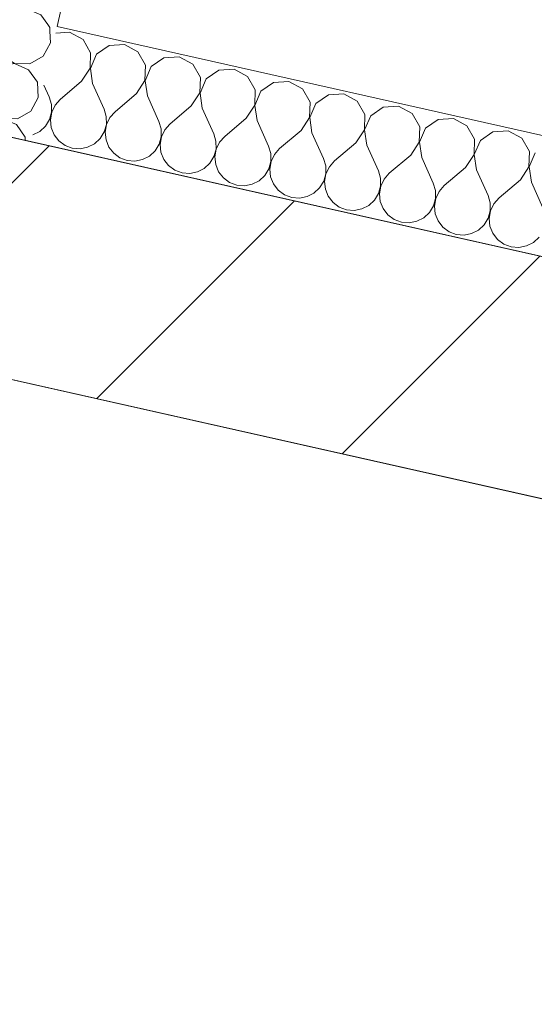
# Model space of a CAD drawing. Header units: millimetres. Extents: x -7213913 to -6930480, y 6129472 to 6353620.
# Tile 145 of 256: x -7193129 to -7192693, y 6174322 to 6175156. Entities that reach past the tile are written whole.
import ezdxf
from ezdxf.enums import TextEntityAlignment as Align

# ---------------------------------------------------------------- set-up
doc = ezdxf.new("R2010")
doc.units = ezdxf.units.MM
doc.header["$MEASUREMENT"] = 0
for name, color, linetype, lineweight in [('0_Ном._пера__1', 7, 'Continuous', 0), ('S - квартира_помещение.АР_Ном._пера__101', 252, 'Continuous', 0), ('S - квартира_помещение.АР_Ном._пера__2', 8, 'Continuous', 15), ('АР-Стены_Перегородки_межквартирные_200.АР_Ном._пера__1', 7, 'Continuous', 30), ('АР-Чертеж-Размеры.АР_Ном._пера__1', 7, 'Continuous', 0), ('Паспорта Зон Archicad_Ном._пера__1', 7, 'Continuous', 0)]:
    doc.layers.add(name, color=color, linetype=linetype, lineweight=lineweight)
for name, color, linetype in [('S - квартира_помещение.АР', 7, 'Continuous'), ('АР-Стены_Перегородки_межквартирные_200.АР', 7, 'Continuous'), ('АР-Чертеж-Размеры.АР', 7, 'Continuous')]:
    doc.layers.add(name, color=color, linetype=linetype)
doc.styles.add('РЎР“Р•РќР•Р\xa0Р\x98Р\xa0_РЎРўР\x98Р›Р¬_1', font='txt')
doc.styles.add('РЎР“Р•РќР•Р\xa0Р\x98Р\xa0_РЎРўР\x98Р›Р¬_2', font='calibri.ttf')
doc.styles.add('РЎР“Р•РќР•Р\xa0Р\x98Р\xa0_РЎРўР\x98Р›Р¬_3', font='GOST_Common.ttf')
doc.dimstyles.new('СГЕНЕРИР_СТИЛЬ__5', dxfattribs={"dimtxt": 200, "dimasz": 142.5, "dimexe": 0.18, "dimexo": 0.0625, "dimgap": 0, "dimtad": 1, "dimdec": 0, "dimzin": 0, "dimdsep": 46, "dimtxsty": 'РЎР“Р•РќР•Р\xa0Р\x98Р\xa0_РЎРўР\x98Р›Р¬_3', "dimblk": 'ARROWHEAD_6', "dimblk1": 'ARROWHEAD_6', "dimblk2": 'ARROWHEAD_6', "dimcen": 0.09, "dimse1": 1, "dimse2": 1, "dimclrd": 7, "dimclre": 7, "dimclrt": 7, "dimazin": 0, "dimtfac": 1, "dimtdec": 4, "dimtmove": 0, "dimatfit": 3, "dimfxl": 1, "dimtolj": 1, "dimtzin": 0, "dimarcsym": 0})

# ---------------------------------------------------------------- blocks, each defined once
blk = doc.blocks.new('Кухня-столовая_1_37_10', base_point=(-7189706.6, 6172379.39))
at = {"layer": 'S - квартира_помещение.АР_Ном._пера__2', "color": 8, "linetype": 'Continuous', "lineweight": 15, "flags": 128}
blk.add_lwpolyline([(-7191575.17, 6171426.89), (-7190722.41, 6171235.37), (-7190722.63, 6171234.39), (-7186334.78, 6170248.9), (-7186314.01, 6170301.42), (-7186280.59, 6170774.66), (-7186280.57, 6170774.66), (-7186104.13, 6173271.83), (-7188699.21, 6173854.67), (-7193260.59, 6174879.12), (-7193758.06, 6172664.15), (-7191415.46, 6172138.01)], close=True, dxfattribs=at)
at = {"layer": 'Паспорта Зон Archicad_Ном._пера__1', "color": 7, "lineweight": 0, "style": 'РЎР“Р•РќР•Р\xa0Р\x98Р\xa0_РЎРўР\x98Р›Р¬_1'}
blk.add_attdef('ROOM_NUMBER', text='', height=250, rotation=347.34172, dxfattribs=at).set_placement((-7188108.72, 6171939.11), align=Align.MIDDLE_CENTER)
at = {"layer": 'Паспорта Зон Archicad_Ном._пера__1', "color": 7, "lineweight": 0, "style": 'РЎР“Р•РќР•Р\xa0Р\x98Р\xa0_РЎРўР\x98Р›Р¬_2'}
blk.add_attdef('ROOM_AREA', text='', height=200, rotation=347.34172, dxfattribs=at).set_placement((-7186570.13, 6170465.67), align=Align.MIDDLE_RIGHT)
blk = doc.blocks.new('Стена_206_10', base_point=(-7193336.24, 6174998.62))
at = {"layer": 'АР-Стены_Перегородки_межквартирные_200.АР', "linetype": 'Continuous', "lineweight": 0, "true_color": 0x000000}
h = blk.add_hatch(dxfattribs=at)
h.set_pattern_fill('БЛОКИ_БЕТОННЫЕ_ЭФФЕКТИВН_28', color=18, style=0, pattern_type=2)
h.set_pattern_definition([(45, (-6566190.34, 6562677.8), (-127.279217, 127.279217), [])])
h.paths.add_polyline_path([(-7193260.58, 6174879.14), (-7185762.37, 6173195.08), (-7185718.54, 6173390.22), (-7193216.75, 6175074.28)])
at = {"layer": 'АР-Стены_Перегородки_межквартирные_200.АР_Ном._пера__1', "color": 7, "linetype": 'Continuous', "lineweight": 15, "flags": 128}
for points in [[(-7191543.44, 6174698.46), (-7193216.75, 6175074.28)], [(-7193260.58, 6174879.14), (-7186104.13, 6173271.84)]]:
    blk.add_lwpolyline(points, dxfattribs=at)
blk = doc.blocks.new('*X813', base_point=(-6566190.34, 6562677.79))
at = {"layer": '0_Ном._пера__1', "color": 7, "linetype": 'Continuous', "lineweight": 0}
for p, q in [((-7193102.79, 6175136.24), (-7193103.34, 6175146.08)), ((-7193109, 6175124.8), (-7193102.79, 6175136.24)), ((-7193133.34, 6175118.6), (-7193146.22, 6175116.71)), ((-7193139.7, 6175123.05), (-7193133.3, 6175118.79)), ((-7193121.4, 6175113.44), (-7193133.34, 6175118.6)), ((-7193133.3, 6175118.79), (-7193120.3, 6175118.34)), ((-7193120.3, 6175118.34), (-7193109, 6175124.8)), ((-7193146.22, 6175116.71), (-7193158.29, 6175111.28)), ((-7193113.95, 6175102.77), (-7193121.4, 6175113.44)), ((-7193113.22, 6175089.78), (-7193113.95, 6175102.77)), ((-7193170.02, 6175097.65), (-7193174.1, 6175101.27)), ((-7193154.57, 6175079.54), (-7193170.02, 6175097.65)), ((-7193119.43, 6175078.34), (-7193113.22, 6175089.78)), ((-7193211.29, 6175077.72), (-7193210.64, 6175074.42)), ((-7193154.57, 6175079.54), (-7193143.74, 6175072.33)), ((-7193130.73, 6175071.88), (-7193119.43, 6175078.34)), ((-7193210.64, 6175074.42), (-7193209.75, 6175072.68)), ((-7193156.65, 6175070.25), (-7193170.73, 6175063.92)), ((-7193143.78, 6175072.14), (-7193156.65, 6175070.25)), ((-7193131.83, 6175066.98), (-7193143.78, 6175072.14)), ((-7193143.74, 6175072.33), (-7193130.73, 6175071.88)), ((-7193124.38, 6175056.31), (-7193131.83, 6175066.98)), ((-7193124.23, 6175053.48), (-7193124.38, 6175056.31))]:
    blk.add_line(p, q, dxfattribs=at)
blk = doc.blocks.new('*X814', base_point=(-6566190.34, 6562677.79))
at = {"layer": '0_Ном._пера__1', "color": 7, "linetype": 'Continuous', "lineweight": 0}
for p, q in [((-7193190.45, 6175170.84), (-7193189.77, 6175167.35)), ((-7193189.77, 6175167.35), (-7193186.79, 6175161.49)), ((-7193186.79, 6175161.49), (-7193182.32, 6175156.68)), ((-7193142.62, 6175160.1), (-7193157.5, 6175153.41)), ((-7193183.42, 6175151.77), (-7193189.52, 6175149.33)), ((-7193176.89, 6175152.46), (-7193183.42, 6175151.77)), ((-7193182.32, 6175156.68), (-7193176.7, 6175153.26)), ((-7193170.41, 6175151.33), (-7193176.89, 6175152.46)), ((-7193176.7, 6175153.26), (-7193170.37, 6175151.52)), ((-7193170.37, 6175151.52), (-7193163.8, 6175151.56)), ((-7193163.8, 6175151.56), (-7193157.5, 6175153.41)), ((-7193103.51, 6175149.23), (-7193105.24, 6175151.7)), ((-7193194.72, 6175145.31), (-7193198.62, 6175140.03)), ((-7193189.52, 6175149.33), (-7193194.72, 6175145.31)), ((-7193164.5, 6175148.47), (-7193170.41, 6175151.33)), ((-7193159.59, 6175144.11), (-7193164.5, 6175148.47)), ((-7193144.13, 6175126), (-7193159.59, 6175144.11)), ((-7193103.34, 6175146.08), (-7193103.51, 6175149.23)), ((-7193198.62, 6175140.03), (-7193200.93, 6175133.88)), ((-7193200.93, 6175133.88), (-7193201.47, 6175127.33)), ((-7193201.47, 6175127.33), (-7193200.2, 6175120.88)), ((-7193200.2, 6175120.88), (-7193197.22, 6175115.03)), ((-7193144.13, 6175126), (-7193139.7, 6175123.05)), ((-7193197.22, 6175115.03), (-7193192.75, 6175110.21)), ((-7193192.75, 6175110.21), (-7193187.14, 6175106.8)), ((-7193158.29, 6175111.28), (-7193167.93, 6175106.94)), ((-7193199.95, 6175102.87), (-7193205.15, 6175098.85)), ((-7193193.85, 6175105.31), (-7193199.95, 6175102.87)), ((-7193187.32, 6175105.99), (-7193193.85, 6175105.31)), ((-7193180.85, 6175104.87), (-7193187.32, 6175105.99)), ((-7193187.14, 6175106.8), (-7193180.81, 6175105.05)), ((-7193174.93, 6175102.01), (-7193180.85, 6175104.87)), ((-7193180.81, 6175105.05), (-7193174.24, 6175105.1)), ((-7193174.1, 6175101.27), (-7193174.93, 6175102.01)), ((-7193174.24, 6175105.1), (-7193167.93, 6175106.94)), ((-7193209.05, 6175093.56), (-7193211.36, 6175087.42)), ((-7193205.15, 6175098.85), (-7193209.05, 6175093.56)), ((-7193211.36, 6175087.42), (-7193211.9, 6175080.87)), ((-7193211.9, 6175080.87), (-7193211.29, 6175077.72))]:
    blk.add_line(p, q, dxfattribs=at)
blk = doc.blocks.new('*X815', base_point=(-6566190.34, 6562677.79))
at = {"layer": '0_Ном._пера__1', "color": 7, "linetype": 'Continuous', "lineweight": 0}
for p, q in [((-7193148.75, 6175366.19), (-7193149.3, 6175359.64)), ((-7193148.66, 6175366.42), (-7193148.75, 6175366.19)), ((-7193149.3, 6175359.64), (-7193148.03, 6175353.19)), ((-7193148.03, 6175353.19), (-7193145.05, 6175347.34)), ((-7193145.05, 6175347.34), (-7193140.58, 6175342.52)), ((-7193094.04, 6175349.02), (-7193115.76, 6175339.25)), ((-7193081.17, 6175350.91), (-7193094.04, 6175349.02)), ((-7193081.48, 6175351.33), (-7193081.13, 6175351.1)), ((-7193069.22, 6175345.75), (-7193081.17, 6175350.91)), ((-7193081.13, 6175351.1), (-7193080.3, 6175351.07)), ((-7193061.77, 6175335.08), (-7193069.22, 6175345.75)), ((-7193147.78, 6175335.17), (-7193152.98, 6175331.16)), ((-7193141.68, 6175337.62), (-7193147.78, 6175335.17)), ((-7193135.15, 6175338.3), (-7193141.68, 6175337.62)), ((-7193140.58, 6175342.52), (-7193134.97, 6175339.11)), ((-7193128.68, 6175337.17), (-7193135.15, 6175338.3)), ((-7193134.97, 6175339.11), (-7193128.63, 6175337.36)), ((-7193122.76, 6175334.32), (-7193128.68, 6175337.17)), ((-7193128.63, 6175337.36), (-7193122.06, 6175337.41)), ((-7193122.06, 6175337.41), (-7193115.76, 6175339.25)), ((-7193061.05, 6175322.08), (-7193061.77, 6175335.08)), ((-7193152.98, 6175331.16), (-7193156.88, 6175325.87)), ((-7193117.85, 6175329.96), (-7193122.76, 6175334.32)), ((-7193102.39, 6175311.85), (-7193117.85, 6175329.96)), ((-7193159.19, 6175319.72), (-7193159.73, 6175313.18)), ((-7193156.88, 6175325.87), (-7193159.19, 6175319.72)), ((-7193067.26, 6175310.65), (-7193061.05, 6175322.08)), ((-7193159.73, 6175313.18), (-7193158.46, 6175306.73)), ((-7193102.39, 6175311.85), (-7193091.56, 6175304.63)), ((-7193078.56, 6175304.19), (-7193067.26, 6175310.65)), ((-7193158.46, 6175306.73), (-7193155.48, 6175300.88)), ((-7193104.48, 6175302.56), (-7193126.19, 6175292.79)), ((-7193091.6, 6175304.45), (-7193104.48, 6175302.56)), ((-7193079.66, 6175299.29), (-7193091.6, 6175304.45)), ((-7193091.56, 6175304.63), (-7193078.56, 6175304.19)), ((-7193155.48, 6175300.88), (-7193151.01, 6175296.06)), ((-7193151.01, 6175296.06), (-7193145.4, 6175292.65)), ((-7193072.21, 6175288.62), (-7193079.66, 6175299.29)), ((-7193158.21, 6175288.71), (-7193163.41, 6175284.7)), ((-7193152.12, 6175291.16), (-7193158.21, 6175288.71)), ((-7193145.58, 6175291.84), (-7193152.12, 6175291.16)), ((-7193139.11, 6175290.71), (-7193145.58, 6175291.84)), ((-7193145.4, 6175292.65), (-7193139.07, 6175290.9)), ((-7193133.19, 6175287.86), (-7193139.11, 6175290.71)), ((-7193139.07, 6175290.9), (-7193132.5, 6175290.95)), ((-7193128.28, 6175283.5), (-7193133.19, 6175287.86)), ((-7193132.5, 6175290.95), (-7193126.19, 6175292.79)), ((-7193071.48, 6175275.62), (-7193072.21, 6175288.62)), ((-7193167.31, 6175279.41), (-7193169.62, 6175273.26)), ((-7193163.41, 6175284.7), (-7193167.31, 6175279.41)), ((-7193112.83, 6175265.39), (-7193128.28, 6175283.5)), ((-7193169.62, 6175273.26), (-7193170.17, 6175266.72)), ((-7193077.7, 6175264.19), (-7193071.48, 6175275.62)), ((-7193170.17, 6175266.72), (-7193168.9, 6175260.27)), ((-7193168.9, 6175260.27), (-7193165.92, 6175254.42)), ((-7193112.83, 6175265.39), (-7193102, 6175258.17)), ((-7193088.99, 6175257.73), (-7193077.7, 6175264.19)), ((-7193165.92, 6175254.42), (-7193161.45, 6175249.6)), ((-7193114.91, 6175256.09), (-7193136.63, 6175246.33)), ((-7193102.04, 6175257.98), (-7193114.91, 6175256.09)), ((-7193090.09, 6175252.82), (-7193102.04, 6175257.98)), ((-7193102, 6175258.17), (-7193088.99, 6175257.73)), ((-7193082.64, 6175242.15), (-7193090.09, 6175252.82)), ((-7193162.55, 6175244.69), (-7193168.65, 6175242.25)), ((-7193156.02, 6175245.38), (-7193162.55, 6175244.69)), ((-7193161.45, 6175249.6), (-7193155.84, 6175246.19)), ((-7193149.54, 6175244.25), (-7193156.02, 6175245.38)), ((-7193155.84, 6175246.19), (-7193149.5, 6175244.44)), ((-7193143.63, 6175241.4), (-7193149.54, 6175244.25)), ((-7193149.5, 6175244.44), (-7193142.93, 6175244.49)), ((-7193142.93, 6175244.49), (-7193136.63, 6175246.33)), ((-7193173.85, 6175238.23), (-7193177.75, 6175232.95)), ((-7193168.65, 6175242.25), (-7193173.85, 6175238.23)), ((-7193138.72, 6175237.04), (-7193143.63, 6175241.4)), ((-7193123.26, 6175218.92), (-7193138.72, 6175237.04)), ((-7193081.92, 6175229.16), (-7193082.64, 6175242.15)), ((-7193180.06, 6175226.8), (-7193180.6, 6175220.25)), ((-7193177.75, 6175232.95), (-7193180.06, 6175226.8)), ((-7193088.13, 6175217.73), (-7193081.92, 6175229.16)), ((-7193180.6, 6175220.25), (-7193179.33, 6175213.81)), ((-7193123.26, 6175218.92), (-7193112.43, 6175211.71)), ((-7193179.33, 6175213.81), (-7193176.35, 6175207.95)), ((-7193112.47, 6175211.52), (-7193125.35, 6175209.63)), ((-7193100.53, 6175206.36), (-7193112.47, 6175211.52)), ((-7193112.43, 6175211.71), (-7193099.43, 6175211.27)), ((-7193099.43, 6175211.27), (-7193088.13, 6175217.73)), ((-7193176.35, 6175207.95), (-7193171.88, 6175203.14)), ((-7193171.88, 6175203.14), (-7193166.27, 6175199.73)), ((-7193125.35, 6175209.63), (-7193147.06, 6175199.87)), ((-7193093.08, 6175195.69), (-7193100.53, 6175206.36)), ((-7193179.08, 6175195.79), (-7193184.28, 6175191.77)), ((-7193172.99, 6175198.23), (-7193179.08, 6175195.79)), ((-7193166.45, 6175198.92), (-7193172.99, 6175198.23)), ((-7193159.98, 6175197.79), (-7193166.45, 6175198.92)), ((-7193166.27, 6175199.73), (-7193159.94, 6175197.98)), ((-7193154.06, 6175194.94), (-7193159.98, 6175197.79)), ((-7193159.94, 6175197.98), (-7193153.37, 6175198.03)), ((-7193149.15, 6175190.58), (-7193154.06, 6175194.94)), ((-7193153.37, 6175198.03), (-7193147.06, 6175199.87)), ((-7193092.35, 6175182.7), (-7193093.08, 6175195.69)), ((-7193188.18, 6175186.49), (-7193190.49, 6175180.34)), ((-7193184.28, 6175191.77), (-7193188.18, 6175186.49)), ((-7193133.7, 6175172.46), (-7193149.15, 6175190.58)), ((-7193190.49, 6175180.34), (-7193191.03, 6175173.79)), ((-7193098.57, 6175171.27), (-7193092.35, 6175182.7)), ((-7193191.03, 6175173.79), (-7193190.45, 6175170.84)), ((-7193133.7, 6175172.46), (-7193122.87, 6175165.25)), ((-7193109.86, 6175164.81), (-7193098.57, 6175171.27)), ((-7193135.78, 6175163.17), (-7193142.62, 6175160.1)), ((-7193122.91, 6175165.06), (-7193135.78, 6175163.17)), ((-7193110.96, 6175159.9), (-7193122.91, 6175165.06)), ((-7193122.87, 6175165.25), (-7193109.86, 6175164.81)), ((-7193105.24, 6175151.7), (-7193110.96, 6175159.9))]:
    blk.add_line(p, q, dxfattribs=at)
blk = doc.blocks.new('Стена_388_10', base_point=(-7193053.45, 6175345.04))
at = {"layer": '0_Ном._пера__1', "color": 7, "linetype": 'Continuous', "lineweight": 0, "flags": 128}
for points in [[(-7193151.02, 6175366.95), (-7193216.76, 6175074.26)], [(-7193053.45, 6175345.04), (-7193151.02, 6175366.95)], [(-7193097.28, 6175149.91), (-7193053.45, 6175345.04)], [(-7193216.76, 6175074.26), (-7193119.19, 6175052.34)]]:
    blk.add_lwpolyline(points, dxfattribs=at)
at = {"color": 7, "lineweight": 0}
for name in ['*X815', '*X814', '*X813']:
    blk.add_blockref(name, (-6566190.34, 6562677.79), dxfattribs=at)
blk = doc.blocks.new('*X819', base_point=(-6566190.34, 6562677.79))
at = {"layer": '0_Ном._пера__1', "color": 7, "linetype": 'Continuous', "lineweight": 0}
for p, q in [((-7193086.78, 6175145.12), (-7193098.5, 6175144.46)), ((-7193075.35, 6175138.9), (-7193086.78, 6175145.12)), ((-7193068.89, 6175127.61), (-7193075.35, 6175138.9)), ((-7193040.32, 6175134.68), (-7193053.31, 6175133.96)), ((-7193028.88, 6175128.47), (-7193040.32, 6175134.68)), ((-7193069.33, 6175114.6), (-7193068.89, 6175127.61)), ((-7193063.98, 6175126.51), (-7193069.14, 6175114.56)), ((-7193053.31, 6175133.96), (-7193063.98, 6175126.51)), ((-7193022.42, 6175117.17), (-7193028.88, 6175128.47)), ((-7193006.85, 6175123.52), (-7193017.52, 6175116.07)), ((-7192993.86, 6175124.25), (-7193006.85, 6175123.52)), ((-7192982.42, 6175118.03), (-7192993.86, 6175124.25)), ((-7192975.96, 6175106.74), (-7192982.42, 6175118.03)), ((-7193076.54, 6175103.77), (-7193069.33, 6175114.6)), ((-7193069.14, 6175114.56), (-7193067.25, 6175101.69)), ((-7193022.87, 6175104.17), (-7193022.42, 6175117.17)), ((-7193017.52, 6175116.07), (-7193022.68, 6175104.13)), ((-7192960.39, 6175113.09), (-7192971.06, 6175105.64)), ((-7192947.39, 6175113.81), (-7192960.39, 6175113.09)), ((-7192935.96, 6175107.6), (-7192947.39, 6175113.81)), ((-7193076.54, 6175103.77), (-7193094.66, 6175088.32)), ((-7193067.25, 6175101.69), (-7193057.49, 6175079.97)), ((-7193030.08, 6175093.34), (-7193022.87, 6175104.17)), ((-7193022.68, 6175104.13), (-7193020.79, 6175091.25)), ((-7192976.41, 6175093.73), (-7192975.96, 6175106.74)), ((-7192971.06, 6175105.64), (-7192976.22, 6175093.69)), ((-7192929.5, 6175096.3), (-7192935.96, 6175107.6)), ((-7192913.93, 6175102.65), (-7192924.6, 6175095.2)), ((-7192900.93, 6175103.38), (-7192913.93, 6175102.65)), ((-7192889.5, 6175097.16), (-7192900.93, 6175103.38)), ((-7193108.41, 6175100.33), (-7193103.95, 6175090.41)), ((-7193030.08, 6175093.34), (-7193048.19, 6175077.88)), ((-7192983.62, 6175082.9), (-7192976.41, 6175093.73)), ((-7192976.22, 6175093.69), (-7192974.33, 6175080.82)), ((-7192929.94, 6175083.3), (-7192929.5, 6175096.3)), ((-7192924.6, 6175095.2), (-7192929.76, 6175083.26)), ((-7192883.04, 6175085.87), (-7192889.5, 6175097.16)), ((-7193102.11, 6175084.1), (-7193103.95, 6175090.41)), ((-7193094.66, 6175088.32), (-7193099.02, 6175083.41)), ((-7193020.79, 6175091.25), (-7193011.02, 6175069.54)), ((-7192883.48, 6175072.86), (-7192883.04, 6175085.87)), ((-7192878.13, 6175084.77), (-7192883.29, 6175072.82)), ((-7192867.46, 6175092.22), (-7192878.13, 6175084.77)), ((-7192854.47, 6175092.94), (-7192867.46, 6175092.22)), ((-7192843.04, 6175086.73), (-7192854.47, 6175092.94)), ((-7192836.58, 6175075.43), (-7192843.04, 6175086.73)), ((-7193103.81, 6175071.2), (-7193102.06, 6175077.53)), ((-7193101.87, 6175077.49), (-7193103, 6175071.02)), ((-7193102.06, 6175077.53), (-7193102.11, 6175084.1)), ((-7193099.02, 6175083.41), (-7193101.87, 6175077.49)), ((-7193055.64, 6175073.67), (-7193057.49, 6175079.97)), ((-7193048.19, 6175077.88), (-7193052.56, 6175072.97)), ((-7192983.62, 6175082.9), (-7193001.73, 6175067.45)), ((-7192974.33, 6175080.82), (-7192964.56, 6175059.1)), ((-7192937.16, 6175072.47), (-7192929.94, 6175083.3)), ((-7192929.76, 6175083.26), (-7192927.87, 6175070.38)), ((-7192821, 6175081.78), (-7192831.67, 6175074.33)), ((-7192808.01, 6175082.51), (-7192821, 6175081.78)), ((-7192796.58, 6175076.29), (-7192808.01, 6175082.51)), ((-7193107.22, 6175065.59), (-7193103.81, 6175071.2)), ((-7193103, 6175071.02), (-7193102.31, 6175064.48)), ((-7193055.6, 6175067.1), (-7193055.64, 6175073.67)), ((-7193052.56, 6175072.97), (-7193055.41, 6175067.05)), ((-7193009.18, 6175063.23), (-7193011.02, 6175069.54)), ((-7192937.16, 6175072.47), (-7192955.27, 6175057.01)), ((-7192927.87, 6175070.38), (-7192918.1, 6175048.67)), ((-7192890.7, 6175062.03), (-7192883.48, 6175072.86)), ((-7192883.29, 6175072.82), (-7192881.4, 6175059.95)), ((-7192837.02, 6175062.43), (-7192836.58, 6175075.43)), ((-7192831.67, 6175074.33), (-7192836.83, 6175062.39)), ((-7192790.12, 6175065), (-7192796.58, 6175076.29)), ((-7192774.54, 6175071.35), (-7192785.21, 6175063.9)), ((-7192761.55, 6175072.07), (-7192774.54, 6175071.35)), ((-7192750.11, 6175065.86), (-7192761.55, 6175072.07)), ((-7193117.89, 6175058.14), (-7193112.03, 6175061.12)), ((-7193112.03, 6175061.12), (-7193107.22, 6175065.59)), ((-7193102.31, 6175064.48), (-7193099.87, 6175058.39)), ((-7193060.76, 6175055.15), (-7193057.34, 6175060.76)), ((-7193057.34, 6175060.76), (-7193055.6, 6175067.1)), ((-7193055.41, 6175067.05), (-7193056.54, 6175060.58)), ((-7193056.54, 6175060.58), (-7193055.85, 6175054.05)), ((-7193009.13, 6175056.66), (-7193009.18, 6175063.23)), ((-7193006.09, 6175062.54), (-7193008.95, 6175056.62)), ((-7193001.73, 6175067.45), (-7193006.09, 6175062.54)), ((-7192890.7, 6175062.03), (-7192908.81, 6175046.58)), ((-7192881.4, 6175059.95), (-7192871.64, 6175038.23)), ((-7192844.23, 6175051.6), (-7192837.02, 6175062.43)), ((-7192836.83, 6175062.39), (-7192834.94, 6175049.51)), ((-7192790.56, 6175051.99), (-7192790.12, 6175065)), ((-7192785.21, 6175063.9), (-7192790.37, 6175051.95)), ((-7192743.65, 6175054.56), (-7192750.11, 6175065.86)), ((-7192728.08, 6175060.91), (-7192738.75, 6175053.46)), ((-7192715.09, 6175061.64), (-7192728.08, 6175060.91)), ((-7192703.65, 6175055.42), (-7192715.09, 6175061.64)), ((-7193099.87, 6175058.39), (-7193095.85, 6175053.19)), ((-7193095.85, 6175053.19), (-7193090.57, 6175049.29)), ((-7193065.57, 6175050.68), (-7193060.76, 6175055.15)), ((-7193055.85, 6175054.05), (-7193053.41, 6175047.95)), ((-7193010.88, 6175050.33), (-7193009.13, 6175056.66)), ((-7193008.95, 6175056.62), (-7193010.07, 6175050.15)), ((-7192962.72, 6175052.8), (-7192964.56, 6175059.1)), ((-7192962.67, 6175046.23), (-7192962.72, 6175052.8)), ((-7192959.63, 6175052.1), (-7192962.48, 6175046.18)), ((-7192955.27, 6175057.01), (-7192959.63, 6175052.1)), ((-7192844.23, 6175051.6), (-7192862.35, 6175036.14)), ((-7192797.77, 6175041.16), (-7192790.56, 6175051.99)), ((-7192790.37, 6175051.95), (-7192788.48, 6175039.08)), ((-7192744.1, 6175041.56), (-7192743.65, 6175054.56)), ((-7192738.75, 6175053.46), (-7192743.91, 6175041.52)), ((-7192697.19, 6175044.13), (-7192703.65, 6175055.42)), ((-7193090.57, 6175049.29), (-7193084.42, 6175046.98)), ((-7193084.42, 6175046.98), (-7193077.87, 6175046.43)), ((-7193077.87, 6175046.43), (-7193071.43, 6175047.7)), ((-7193071.43, 6175047.7), (-7193065.57, 6175050.68)), ((-7193053.41, 6175047.95), (-7193049.39, 6175042.75)), ((-7193019.11, 6175040.25), (-7193014.29, 6175044.72)), ((-7193014.29, 6175044.72), (-7193010.88, 6175050.33)), ((-7193010.07, 6175050.15), (-7193009.39, 6175043.61)), ((-7193009.39, 6175043.61), (-7193006.95, 6175037.52)), ((-7192964.42, 6175039.89), (-7192962.67, 6175046.23)), ((-7192962.48, 6175046.18), (-7192963.61, 6175039.71)), ((-7192916.26, 6175042.36), (-7192918.1, 6175048.67)), ((-7192908.81, 6175046.58), (-7192913.17, 6175041.67)), ((-7192834.94, 6175049.51), (-7192825.18, 6175027.8)), ((-7192697.64, 6175031.12), (-7192697.19, 6175044.13)), ((-7192692.29, 6175043.03), (-7192697.45, 6175031.08)), ((-7193049.39, 6175042.75), (-7193044.11, 6175038.85)), ((-7193044.11, 6175038.85), (-7193037.96, 6175036.54)), ((-7193037.96, 6175036.54), (-7193031.41, 6175036)), ((-7193031.41, 6175036), (-7193024.96, 6175037.27)), ((-7193024.96, 6175037.27), (-7193019.11, 6175040.25)), ((-7193006.95, 6175037.52), (-7193002.93, 6175032.32)), ((-7192967.83, 6175034.28), (-7192964.42, 6175039.89)), ((-7192963.61, 6175039.71), (-7192962.93, 6175033.18)), ((-7192917.96, 6175029.46), (-7192916.21, 6175035.79)), ((-7192916.02, 6175035.75), (-7192917.15, 6175029.28)), ((-7192916.21, 6175035.79), (-7192916.26, 6175042.36)), ((-7192913.17, 6175041.67), (-7192916.02, 6175035.75)), ((-7192869.8, 6175031.93), (-7192871.64, 6175038.23)), ((-7192862.35, 6175036.14), (-7192866.71, 6175031.23)), ((-7192797.77, 6175041.16), (-7192815.89, 6175025.71)), ((-7192788.48, 6175039.08), (-7192778.72, 6175017.36)), ((-7192751.31, 6175030.73), (-7192744.1, 6175041.56)), ((-7192743.91, 6175041.52), (-7192742.02, 6175028.64)), ((-7193002.93, 6175032.32), (-7192997.65, 6175028.42)), ((-7192997.65, 6175028.42), (-7192991.5, 6175026.11)), ((-7192984.95, 6175025.56), (-7192978.5, 6175026.83)), ((-7192978.5, 6175026.83), (-7192972.65, 6175029.81)), ((-7192972.65, 6175029.81), (-7192967.83, 6175034.28)), ((-7192962.93, 6175033.18), (-7192960.48, 6175027.08)), ((-7192960.48, 6175027.08), (-7192956.47, 6175021.88)), ((-7192921.37, 6175023.85), (-7192917.96, 6175029.46)), ((-7192917.15, 6175029.28), (-7192916.47, 6175022.74)), ((-7192869.75, 6175025.36), (-7192869.8, 6175031.93)), ((-7192866.71, 6175031.23), (-7192869.56, 6175025.31)), ((-7192823.34, 6175021.49), (-7192825.18, 6175027.8)), ((-7192751.31, 6175030.73), (-7192769.42, 6175015.27)), ((-7192742.02, 6175028.64), (-7192732.25, 6175006.93)), ((-7192704.85, 6175020.29), (-7192697.64, 6175031.12)), ((-7192697.45, 6175031.08), (-7192695.56, 6175018.21)), ((-7192991.5, 6175026.11), (-7192984.95, 6175025.56)), ((-7192956.47, 6175021.88), (-7192951.18, 6175017.98)), ((-7192951.18, 6175017.98), (-7192945.03, 6175015.67)), ((-7192932.04, 6175016.4), (-7192926.19, 6175019.38)), ((-7192926.19, 6175019.38), (-7192921.37, 6175023.85)), ((-7192916.47, 6175022.74), (-7192914.02, 6175016.65)), ((-7192874.91, 6175013.41), (-7192871.5, 6175019.02)), ((-7192871.5, 6175019.02), (-7192869.75, 6175025.36)), ((-7192869.56, 6175025.31), (-7192870.69, 6175018.84)), ((-7192870.69, 6175018.84), (-7192870, 6175012.31)), ((-7192823.29, 6175014.92), (-7192823.34, 6175021.49)), ((-7192820.25, 6175020.8), (-7192823.1, 6175014.88)), ((-7192815.89, 6175025.71), (-7192820.25, 6175020.8)), ((-7192704.85, 6175020.29), (-7192722.96, 6175004.84)), ((-7192695.56, 6175018.21), (-7192685.79, 6174996.49)), ((-7192945.03, 6175015.67), (-7192938.49, 6175015.13)), ((-7192938.49, 6175015.13), (-7192932.04, 6175016.4)), ((-7192914.02, 6175016.65), (-7192910.01, 6175011.45)), ((-7192910.01, 6175011.45), (-7192904.72, 6175007.55)), ((-7192879.73, 6175008.94), (-7192874.91, 6175013.41)), ((-7192870, 6175012.31), (-7192867.56, 6175006.21)), ((-7192825.04, 6175008.59), (-7192823.29, 6175014.92)), ((-7192823.1, 6175014.88), (-7192824.23, 6175008.41)), ((-7192776.87, 6175011.06), (-7192778.72, 6175017.36)), ((-7192776.83, 6175004.49), (-7192776.87, 6175011.06)), ((-7192773.79, 6175010.36), (-7192776.64, 6175004.44)), ((-7192769.42, 6175015.27), (-7192773.79, 6175010.36)), ((-7192904.72, 6175007.55), (-7192898.57, 6175005.24)), ((-7192898.57, 6175005.24), (-7192892.03, 6175004.69)), ((-7192892.03, 6175004.69), (-7192885.58, 6175005.96)), ((-7192885.58, 6175005.96), (-7192879.73, 6175008.94)), ((-7192867.56, 6175006.21), (-7192863.54, 6175001.01)), ((-7192833.26, 6174998.51), (-7192828.45, 6175002.98)), ((-7192828.45, 6175002.98), (-7192825.04, 6175008.59)), ((-7192824.23, 6175008.41), (-7192823.54, 6175001.87)), ((-7192823.54, 6175001.87), (-7192821.1, 6174995.78)), ((-7192778.57, 6174998.15), (-7192776.83, 6175004.49)), ((-7192776.64, 6175004.44), (-7192777.77, 6174997.97)), ((-7192730.41, 6175000.62), (-7192732.25, 6175006.93)), ((-7192722.96, 6175004.84), (-7192727.32, 6174999.93)), ((-7192863.54, 6175001.01), (-7192858.26, 6174997.11)), ((-7192858.26, 6174997.11), (-7192852.11, 6174994.8)), ((-7192852.11, 6174994.8), (-7192845.56, 6174994.26)), ((-7192845.56, 6174994.26), (-7192839.12, 6174995.53)), ((-7192839.12, 6174995.53), (-7192833.26, 6174998.51)), ((-7192821.1, 6174995.78), (-7192817.08, 6174990.58)), ((-7192781.99, 6174992.54), (-7192778.57, 6174998.15)), ((-7192777.77, 6174997.97), (-7192777.08, 6174991.44)), ((-7192732.11, 6174987.72), (-7192730.36, 6174994.05)), ((-7192730.18, 6174994.01), (-7192731.3, 6174987.54)), ((-7192730.36, 6174994.05), (-7192730.41, 6175000.62)), ((-7192727.32, 6174999.93), (-7192730.18, 6174994.01)), ((-7192817.08, 6174990.58), (-7192811.8, 6174986.68)), ((-7192811.8, 6174986.68), (-7192805.65, 6174984.37)), ((-7192799.1, 6174983.82), (-7192792.66, 6174985.09)), ((-7192792.66, 6174985.09), (-7192786.8, 6174988.07)), ((-7192786.8, 6174988.07), (-7192781.99, 6174992.54)), ((-7192777.08, 6174991.44), (-7192774.64, 6174985.34)), ((-7192774.64, 6174985.34), (-7192770.62, 6174980.14)), ((-7192735.52, 6174982.11), (-7192732.11, 6174987.72)), ((-7192731.3, 6174987.54), (-7192730.62, 6174981)), ((-7192805.65, 6174984.37), (-7192799.1, 6174983.82)), ((-7192770.62, 6174980.14), (-7192765.34, 6174976.24)), ((-7192746.19, 6174974.66), (-7192740.34, 6174977.64)), ((-7192740.34, 6174977.64), (-7192735.52, 6174982.11)), ((-7192730.62, 6174981), (-7192728.18, 6174974.91)), ((-7192765.34, 6174976.24), (-7192759.19, 6174973.93)), ((-7192759.19, 6174973.93), (-7192752.64, 6174973.39)), ((-7192752.64, 6174973.39), (-7192746.19, 6174974.66)), ((-7192728.18, 6174974.91), (-7192724.16, 6174969.71)), ((-7192724.16, 6174969.71), (-7192718.88, 6174965.81)), ((-7192693.88, 6174967.2), (-7192689.06, 6174971.67)), ((-7192718.88, 6174965.81), (-7192712.73, 6174963.5)), ((-7192712.73, 6174963.5), (-7192706.18, 6174962.95)), ((-7192706.18, 6174962.95), (-7192699.73, 6174964.22)), ((-7192699.73, 6174964.22), (-7192693.88, 6174967.2))]:
    blk.add_line(p, q, dxfattribs=at)
blk = doc.blocks.new('Стена_389_10', base_point=(-7193097.28, 6175149.91))
at = {"layer": '0_Ном._пера__1', "color": 7, "linetype": 'Continuous', "lineweight": 0, "flags": 128}
for points in [[(-7191619.1, 6174817.93), (-7193097.28, 6175149.91)], [(-7193119.19, 6175052.34), (-7191543.44, 6174698.44)]]:
    blk.add_lwpolyline(points, dxfattribs=at)
at = {"color": 7, "lineweight": 0}
blk.add_blockref('*X819', (-6566190.34, 6562677.79), dxfattribs=at)
blk = doc.blocks.new('*D1098', base_point=(-6566190.34, 6562677.79))
at = {"layer": 'АР-Чертеж-Размеры.АР_Ном._пера__1', "color": 7, "linetype": 'Continuous', "lineweight": 0, "transparency": 16777216}
for p, q in [((-7192392.85, 6174799.55), (-7192417.51, 6174689.79)), ((-7192360.77, 6174600.18), (-7192474.25, 6174779.4)), ((-7192554.71, 6174720.61), (-7192280.3, 6174658.97)), ((-7192417.51, 6174689.79), (-7192914.98, 6172474.8)), ((-7192971.72, 6172564.41), (-7192858.24, 6172385.19)), ((-7193052.19, 6172505.62), (-7192777.77, 6172443.98)), ((-7192914.98, 6172474.8), (-7192939.63, 6172365.03))]:
    blk.add_line(p, q, dxfattribs=at)
at = {"layer": 'АР-Чертеж-Размеры.АР_Ном._пера__1', "color": 7, "lineweight": 0, "transparency": 16777216, "insert": (-7192774.94, 6173280.85), "char_height": 200, "attachment_point": 7, "rotation": 77.34172, "style": 'РЎР“Р•РќР•Р\xa0Р\x98Р\xa0_РЎРўР\x98Р›Р¬_3'}
blk.add_mtext('\\A1;{\\pql;\\fGOST Common|b0|i0|c204|p0;\\W1.000000;2\xa0270}', dxfattribs=at)
blk = doc.blocks.new('ARROWHEAD_6')
at = {"color": 0, "linetype": 'Continuous', "lineweight": 0}
for p, q in [((-0.5, -0.5), (0.5, 0.5)), ((0, 0), (-1, 0))]:
    blk.add_line(p, q, dxfattribs=at)
blk = doc.blocks.new('*D1109', base_point=(-6566190.34, 6562677.79))
at = {"layer": 'АР-Чертеж-Размеры.АР_Ном._пера__1', "color": 7, "linetype": 'Continuous', "lineweight": 0, "transparency": 16777216}
for p, q in [((-7193615.57, 6173298.56), (-7193677.2, 6173024.14)), ((-7193556.78, 6173218.09), (-7193736, 6173104.61)), ((-7193646.39, 6173161.35), (-7193756.15, 6173186)), ((-7191304.73, 6172635.42), (-7193646.39, 6173161.35)), ((-7191273.91, 6172772.63), (-7191335.54, 6172498.22)), ((-7191394.34, 6172578.68), (-7191215.12, 6172692.17)), ((-7191194.96, 6172610.77), (-7191304.73, 6172635.42))]:
    blk.add_line(p, q, dxfattribs=at)
at = {"layer": 'АР-Чертеж-Размеры.АР_Ном._пера__1', "color": 7, "lineweight": 0, "transparency": 16777216, "insert": (-7192786.85, 6173009.3), "char_height": 200, "attachment_point": 7, "rotation": 347.34172, "style": 'РЎР“Р•РќР•Р\xa0Р\x98Р\xa0_РЎРўР\x98Р›Р¬_3'}
blk.add_mtext('\\A1;{\\pql;\\fGOST Common|b0|i0|c204|p0;\\W1.000000;2\xa0400}', dxfattribs=at)

msp = doc.modelspace()

# ---------------------------------------------------------------- linework, layer by layer
at = {"layer": 'S - квартира_помещение.АР', "color": 254, "linetype": 'Continuous', "lineweight": 0, "true_color": 0xd8d8d8, "flags": 128}
msp.add_lwpolyline([(-7191575.17, 6171426.89), (-7190722.41, 6171235.37), (-7190722.63, 6171234.39), (-7186334.78, 6170248.9), (-7186314.01, 6170301.42), (-7186280.59, 6170774.66), (-7186280.57, 6170774.66), (-7186104.13, 6173271.83), (-7188699.21, 6173854.67), (-7193260.59, 6174879.12), (-7193758.06, 6172664.15), (-7191415.46, 6172138.01)], close=True, dxfattribs=at)
at = {"layer": 'S - квартира_помещение.АР_Ном._пера__101', "color": 252, "linetype": 'Continuous', "lineweight": 0, "flags": 128}
msp.add_lwpolyline([(-7191416.43, 6172138.23), (-7190919.07, 6174352.55), (-7193260.59, 6174879.12), (-7193758.66, 6172664.28)], close=True, dxfattribs=at)

# ---------------------------------------------------------------- block references
at = {"color": 7, "lineweight": 0}
for name, p in [('Стена_388_10', (-7193053.45, 6175345.04)), ('Стена_389_10', (-7193097.28, 6175149.91))]:
    msp.add_blockref(name, p, dxfattribs=at)
at = {"layer": 'S - квартира_помещение.АР', "color": 7, "linetype": 'Continuous', "lineweight": 0}
msp.add_blockref('Кухня-столовая_1_37_10', (-7189706.6, 6172379.39), dxfattribs=at)
at = {"layer": 'АР-Стены_Перегородки_межквартирные_200.АР', "color": 7, "lineweight": 0}
msp.add_blockref('Стена_206_10', (-7193336.24, 6174998.62), dxfattribs=at)

# ---------------------------------------------------------------- dimensions: what is measured, and where the dimension line sits
at = {"layer": 'АР-Чертеж-Размеры.АР', "color": 7, "linetype": 'Continuous', "lineweight": 0}
for base, p1, p2, angle, picture, middle, turn in [((-7193646.39, 6173161.35), (-7190919.07, 6174352.55), (-7193260.58, 6174879.14), 167.34172, '*D1109', (-7192430.2, 6173031.69), 347.34172), ((-7192914.98, 6172474.8), (-7193260.58, 6174879.14), (-7192933.02, 6172478.85), 257.34172, '*D1098', (-7192797.33, 6173637.51), 77.34172)]:
    dim = msp.add_linear_dim(base=base, p1=p1, p2=p2, angle=angle, dimstyle='СГЕНЕРИР_СТИЛЬ__5', dxfattribs=at)
    dim.commit()
    dim.dimension.update_dxf_attribs({"geometry": picture, "text_midpoint": middle, "dimtype": 160, "text_rotation": turn})

doc.saveas('drawing.dxf')
